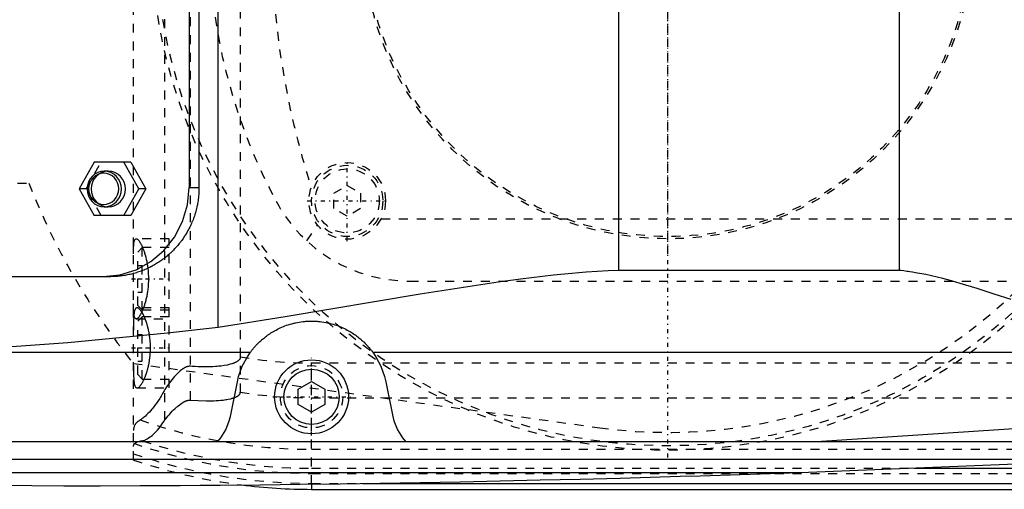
# Model space of a CAD drawing. Extents: x -602 to 174, y -90 to 90.
# Tile 8 of 14: x -373 to -262, y -62 to -10. Entities that reach past the tile are written whole.
import ezdxf

# ---------------------------------------------------------------- set-up
doc = ezdxf.new("R2010")
doc.units = 0
doc.linetypes.add('CENTER', pattern=[1.5, 0.45, -0.5, 0.05, -0.5])
doc.linetypes.add('DASHED', pattern=[2, 1, -1])
for name, color, linetype in [('AM_0', 7, 'CONTINUOUS'), ('AM_3', 7, 'DASHED'), ('AM_7', 7, 'CENTER')]:
    doc.layers.add(name, color=color, linetype=linetype)

msp = doc.modelspace()

# ---------------------------------------------------------------- linework, layer by layer
at = {"layer": 'AM_0', "color": 7, "linetype": 'CONTINUOUS'}
for p, q in [((-350.5, -44.22), (-350.5, 44.22)), ((-305.5, -37.8), (-305.5, 37.8)), ((-274, -37.8), (-274, 37.8)), ((-353.75, 28.5), (-353.75, -28.5)), ((-352.64, 28.5), (-352.64, -28.5)), ((-364.41, -25.65), (-366.08, -28.65)), ((-360.29, -25.65), (-364.41, -25.65)), ((-359.39, -28.65), (-361.06, -25.65)), ((-360.29, -25.65), (-358.61, -28.65)), ((-362.82, -26.65), (-363.27, -26.65)), ((-366.08, -28.65), (-364.41, -31.65)), ((-361.06, -31.65), (-359.39, -28.65)), ((-358.61, -28.65), (-360.29, -31.65)), ((-358.61, -28.65), (-359.39, -28.65)), ((-353.75, -28.5), (-352.64, -28.5)), ((-363.27, -30.65), (-362.82, -30.65)), ((-360.29, -31.65), (-364.41, -31.65)), ((-450.34, -38.5), (-362.55, -38.5)), ((-274, -37.8), (-305.5, -37.8)), ((-383.81, -47), (-346.87, -47)), ((-333.13, -47), (-240.66, -47)), ((-349.12, -54.2), (-348.33, -50.31)), ((-341.5, -51.13), (-340, -50.27)), ((-340, -50.27), (-338.5, -51.13)), ((-331.67, -50.31), (-330.88, -54.2)), ((-341.5, -52.87), (-341.5, -51.13)), ((-338.5, -51.13), (-338.5, -52.87)), ((-340, -53.73), (-341.5, -52.87)), ((-338.5, -52.87), (-340, -53.73)), ((-283.32, -57), (-260, -55.5)), ((-494.4, -57), (-242.93, -57)), ((-462.76, -59), (-252.3, -59)), ((-285.14, -60.5), (-260, -59.5)), ((-431.04, -60.5), (-285.14, -60.5)), ((-272.31, -60.02), (-90, -60.02)), ((-340, -61.81), (-340, -62.39)), ((-334.3, -61.72), (-90, -61.72)), ((-340, -62.39), (-90, -62.39))]:
    msp.add_line(p, q, dxfattribs=at)
for points in [[(-363.27, -26.65), (-363.65, -26.69), (-364.01, -26.8), (-364.35, -26.99), (-364.64, -27.24), (-364.88, -27.54), (-365.06, -27.88), (-365.17, -28.26), (-365.21, -28.65), (-365.17, -29.04), (-365.06, -29.42), (-364.88, -29.76), (-364.64, -30.06), (-364.35, -30.31), (-364.01, -30.5), (-363.65, -30.61), (-363.27, -30.65), (-362.9, -30.61), (-362.53, -30.5), (-362.2, -30.31), (-361.91, -30.06), (-361.67, -29.76), (-361.49, -29.42), (-361.38, -29.04), (-361.34, -28.65), (-361.38, -28.26), (-361.49, -27.88), (-361.67, -27.54), (-361.91, -27.24), (-362.2, -26.99), (-362.53, -26.8), (-362.9, -26.69)], [(-363.34, -30.4), (-363.01, -30.37), (-362.69, -30.27), (-362.4, -30.11), (-362.14, -29.89), (-361.93, -29.62), (-361.78, -29.32), (-361.68, -28.99), (-361.65, -28.65), (-361.68, -28.31), (-361.78, -27.98), (-361.93, -27.68), (-362.14, -27.41), (-362.4, -27.19), (-362.69, -27.03), (-363.01, -26.93), (-363.34, -26.9), (-363.67, -26.93), (-363.99, -27.03), (-364.28, -27.19), (-364.53, -27.41), (-364.74, -27.68), (-364.9, -27.98), (-365, -28.31), (-365.03, -28.65), (-365, -28.99), (-364.9, -29.32), (-364.74, -29.62), (-364.53, -29.89), (-364.28, -30.11), (-363.99, -30.27), (-363.67, -30.37)]]:
    msp.add_lwpolyline(points, close=True, dxfattribs=at)
for points in [[(-362.82, -30.65), (-362.44, -30.61), (-362.08, -30.5), (-361.75, -30.31), (-361.45, -30.06), (-361.21, -29.76), (-361.04, -29.42), (-360.93, -29.04), (-360.89, -28.65), (-360.93, -28.26), (-361.04, -27.88), (-361.21, -27.54), (-361.45, -27.24), (-361.75, -26.99), (-362.08, -26.8), (-362.44, -26.69), (-362.82, -26.65)], [(-363.41, -38.5), (-361.52, -38.31), (-359.71, -37.74), (-358.04, -36.81), (-356.58, -35.57), (-355.38, -34.06), (-354.48, -32.33), (-353.93, -30.45), (-353.75, -28.5)]]:
    msp.add_lwpolyline(points, dxfattribs=at)
for points in [[(-352.64, -28.5, 0), (-352.64, -28.57, 0), (-352.64, -28.71, 0), (-352.64, -28.85, 0), (-352.65, -28.92, 0), (-352.65, -28.99, 0), (-352.66, -29.14, 0), (-352.67, -29.28, 0), (-352.68, -29.42, 0), (-352.69, -29.56, 0), (-352.71, -29.71, 0), (-352.72, -29.78, 0), (-352.73, -29.85, 0), (-352.75, -30, 0), (-352.77, -30.14, 0), (-352.8, -30.28, 0), (-352.82, -30.43, 0), (-352.85, -30.57, 0), (-352.87, -30.64, 0), (-352.88, -30.71, 0), (-352.92, -30.86, 0), (-352.95, -31, 0), (-352.97, -31.07, 0), (-352.99, -31.14, 0), (-353.03, -31.29, 0), (-353.07, -31.43, 0), (-353.09, -31.5, 0), (-353.12, -31.57, 0), (-353.16, -31.71, 0), (-353.21, -31.85, 0), (-353.26, -31.99, 0), (-353.31, -32.13, 0), (-353.37, -32.27, 0), (-353.4, -32.33, 0), (-353.43, -32.4, 0), (-353.48, -32.54, 0), (-353.54, -32.67, 0), (-353.61, -32.81, 0), (-353.67, -32.94, 0), (-353.74, -33.07, 0), (-353.77, -33.14, 0), (-353.81, -33.2, 0), (-353.88, -33.33, 0), (-353.95, -33.46, 0), (-354.02, -33.59, 0), (-354.1, -33.72, 0), (-354.17, -33.84, 0), (-354.21, -33.9, 0), (-354.25, -33.97, 0), (-354.33, -34.09, 0), (-354.42, -34.21, 0), (-354.5, -34.33, 0), (-354.58, -34.44, 0), (-354.67, -34.56, 0), (-354.71, -34.62, 0), (-354.76, -34.67, 0), (-354.85, -34.79, 0), (-354.94, -34.9, 0), (-355.03, -35.01, 0), (-355.12, -35.12, 0), (-355.22, -35.22, 0), (-355.26, -35.27, 0), (-355.31, -35.33, 0), (-355.41, -35.43, 0), (-355.5, -35.53, 0), (-355.55, -35.58, 0), (-355.6, -35.63, 0), (-355.7, -35.72, 0), (-355.8, -35.82, 0), (-355.86, -35.87, 0), (-355.91, -35.92, 0), (-356.01, -36.01, 0), (-356.12, -36.1, 0), (-356.23, -36.2, 0), (-356.34, -36.29, 0), (-356.45, -36.38, 0), (-356.51, -36.42, 0), (-356.56, -36.47, 0), (-356.68, -36.55, 0), (-356.8, -36.64, 0), (-356.91, -36.72, 0), (-357.03, -36.8, 0), (-357.16, -36.88, 0), (-357.22, -36.92, 0), (-357.28, -36.96, 0), (-357.4, -37.04, 0), (-357.53, -37.12, 0), (-357.65, -37.19, 0), (-357.78, -37.26, 0), (-357.91, -37.33, 0), (-357.97, -37.37, 0), (-358.04, -37.4, 0), (-358.17, -37.47, 0), (-358.3, -37.53, 0), (-358.43, -37.59, 0), (-358.57, -37.65, 0), (-358.7, -37.71, 0), (-358.77, -37.74, 0), (-358.84, -37.77, 0), (-358.97, -37.82, 0), (-359.11, -37.88, 0), (-359.25, -37.93, 0), (-359.39, -37.97, 0), (-359.53, -38.02, 0), (-359.6, -38.04, 0), (-359.67, -38.07, 0), (-359.81, -38.11, 0), (-359.95, -38.15, 0), (-360.02, -38.17, 0), (-360.09, -38.18, 0), (-360.23, -38.22, 0), (-360.37, -38.25, 0), (-360.44, -38.27, 0), (-360.51, -38.28, 0), (-360.65, -38.31, 0), (-360.8, -38.34, 0), (-360.94, -38.37, 0), (-361.08, -38.39, 0), (-361.22, -38.41, 0), (-361.29, -38.42, 0), (-361.36, -38.43, 0), (-361.5, -38.44, 0), (-361.65, -38.46, 0), (-361.79, -38.47, 0), (-361.93, -38.48, 0), (-362.07, -38.49, 0), (-362.14, -38.49, 0), (-362.21, -38.49, 0), (-362.35, -38.5, 0), (-362.48, -38.5, 0), (-362.55, -38.5, 0)], [(-305.5, -37.8, 0), (-306.72, -37.86, 0), (-309.16, -38.02, 0), (-311.61, -38.23, 0), (-312.84, -38.35, 0), (-314.08, -38.49, 0), (-316.55, -38.79, 0), (-319.04, -39.12, 0), (-327.81, -40.46, 0), (-342.95, -43.01, 0), (-350.5, -44.22, 0)], [(-261.45, -41.09, 0), (-263.36, -40.46, 0), (-265.27, -39.84, 0), (-267.2, -39.26, 0), (-268.16, -38.99, 0), (-269.12, -38.73, 0), (-271.06, -38.28, 0), (-272.2, -38.06, 0), (-272.53, -38.01, 0), (-272.85, -37.96, 0), (-273.02, -37.93, 0), (-273.18, -37.91, 0), (-273.51, -37.86, 0), (-273.84, -37.82, 0), (-274, -37.8, 0)], [(-346.87, -47, 0), (-346.86, -46.98, 0), (-346.83, -46.93, 0), (-346.79, -46.89, 0), (-346.77, -46.86, 0), (-346.75, -46.84, 0), (-346.71, -46.78, 0), (-346.67, -46.73, 0), (-346.62, -46.67, 0), (-346.57, -46.61, 0), (-346.52, -46.55, 0), (-346.49, -46.51, 0), (-346.46, -46.48, 0), (-346.4, -46.41, 0), (-346.34, -46.34, 0), (-346.28, -46.27, 0), (-346.21, -46.19, 0), (-346.13, -46.11, 0), (-346.1, -46.08, 0), (-346.06, -46.04, 0), (-345.98, -45.96, 0), (-345.89, -45.87, 0), (-345.85, -45.83, 0), (-345.8, -45.79, 0), (-345.71, -45.71, 0), (-345.62, -45.62, 0), (-345.57, -45.58, 0), (-345.52, -45.53, 0), (-345.41, -45.45, 0), (-345.3, -45.36, 0), (-345.19, -45.27, 0), (-345.07, -45.18, 0), (-344.95, -45.09, 0), (-344.89, -45.05, 0), (-344.83, -45.01, 0), (-344.7, -44.92, 0), (-344.57, -44.83, 0), (-344.43, -44.75, 0), (-344.29, -44.66, 0), (-344.14, -44.58, 0), (-344.07, -44.54, 0), (-343.99, -44.5, 0), (-343.84, -44.42, 0), (-343.68, -44.34, 0), (-343.52, -44.26, 0), (-343.35, -44.19, 0), (-343.17, -44.11, 0), (-343.08, -44.08, 0), (-342.99, -44.04, 0), (-342.8, -43.97, 0), (-342.61, -43.91, 0), (-342.41, -43.85, 0), (-342.21, -43.79, 0), (-342, -43.74, 0), (-341.9, -43.72, 0), (-341.8, -43.69, 0), (-341.59, -43.65, 0), (-341.38, -43.61, 0), (-341.16, -43.58, 0), (-340.95, -43.55, 0), (-340.74, -43.53, 0), (-340.63, -43.52, 0), (-340.52, -43.52, 0), (-340.31, -43.51, 0), (-340.1, -43.5, 0), (-340, -43.5, 0), (-339.9, -43.5, 0), (-339.69, -43.51, 0), (-339.48, -43.52, 0), (-339.37, -43.52, 0), (-339.26, -43.53, 0), (-339.05, -43.55, 0), (-338.84, -43.58, 0), (-338.62, -43.61, 0), (-338.41, -43.65, 0), (-338.2, -43.69, 0), (-338.1, -43.72, 0), (-338, -43.74, 0), (-337.79, -43.79, 0), (-337.59, -43.85, 0), (-337.39, -43.91, 0), (-337.2, -43.97, 0), (-337.01, -44.04, 0), (-336.92, -44.08, 0), (-336.83, -44.11, 0), (-336.65, -44.19, 0), (-336.48, -44.26, 0), (-336.32, -44.34, 0), (-336.16, -44.42, 0), (-336.01, -44.5, 0), (-335.93, -44.54, 0), (-335.86, -44.58, 0), (-335.71, -44.66, 0), (-335.57, -44.75, 0), (-335.43, -44.83, 0), (-335.3, -44.92, 0), (-335.17, -45.01, 0), (-335.11, -45.05, 0), (-335.05, -45.09, 0), (-334.93, -45.18, 0), (-334.81, -45.27, 0), (-334.7, -45.36, 0), (-334.59, -45.45, 0), (-334.48, -45.53, 0), (-334.43, -45.58, 0), (-334.38, -45.62, 0), (-334.29, -45.71, 0), (-334.2, -45.79, 0), (-334.15, -45.83, 0), (-334.11, -45.87, 0), (-334.02, -45.96, 0), (-333.94, -46.04, 0), (-333.9, -46.08, 0), (-333.87, -46.11, 0), (-333.79, -46.19, 0), (-333.72, -46.27, 0), (-333.66, -46.34, 0), (-333.6, -46.41, 0), (-333.54, -46.48, 0), (-333.51, -46.51, 0), (-333.48, -46.55, 0), (-333.43, -46.61, 0), (-333.38, -46.67, 0), (-333.33, -46.73, 0), (-333.29, -46.78, 0), (-333.25, -46.84, 0), (-333.23, -46.86, 0), (-333.21, -46.89, 0), (-333.17, -46.93, 0), (-333.14, -46.98, 0), (-333.13, -47, 0)], [(-350.5, -44.22, 0), (-356.16, -44.84, 0), (-367.37, -45.92, 0), (-378.39, -46.72, 0), (-383.81, -47, 0)], [(-348.33, -50.31, 0), (-348.19, -49.72, 0), (-347.78, -48.57, 0), (-347.21, -47.5, 0), (-346.87, -47, 0)], [(-333.13, -47, 0), (-332.79, -47.5, 0), (-332.22, -48.57, 0), (-331.81, -49.72, 0), (-331.67, -50.31, 0)], [(-350.53, -57, 0), (-350.19, -56.59, 0), (-349.64, -55.69, 0), (-349.25, -54.71, 0), (-349.12, -54.2, 0)], [(-330.88, -54.2, 0), (-330.75, -54.71, 0), (-330.36, -55.69, 0), (-329.81, -56.59, 0), (-329.47, -57, 0)], [(-431.04, -60.5, 0), (-429.24, -60.57, 0), (-425.62, -60.71, 0), (-422.01, -60.83, 0), (-420.21, -60.9, 0), (-418.4, -60.96, 0), (-414.79, -61.07, 0), (-411.17, -61.18, 0), (-407.56, -61.29, 0), (-403.95, -61.38, 0), (-400.33, -61.47, 0), (-398.53, -61.51, 0), (-396.72, -61.56, 0), (-393.11, -61.63, 0), (-389.49, -61.7, 0), (-385.88, -61.77, 0), (-382.26, -61.82, 0), (-378.65, -61.87, 0), (-376.84, -61.9, 0), (-375.04, -61.92, 0), (-371.42, -61.96, 0), (-367.81, -61.99, 0), (-366, -62, 0)], [(-366, -62, 0), (-363.75, -61.99, 0), (-359.26, -61.97, 0), (-354.77, -61.95, 0), (-352.52, -61.93, 0), (-350.27, -61.91, 0), (-345.78, -61.87, 0), (-341.29, -61.82, 0), (-336.8, -61.76, 0), (-332.3, -61.69, 0), (-327.81, -61.62, 0), (-325.56, -61.58, 0), (-323.32, -61.53, 0), (-318.83, -61.44, 0), (-314.33, -61.34, 0), (-309.84, -61.24, 0), (-305.35, -61.12, 0), (-300.86, -61, 0), (-298.61, -60.93, 0), (-296.37, -60.86, 0), (-291.88, -60.72, 0), (-287.39, -60.58, 0), (-285.14, -60.5, 0)]]:
    msp.add_polyline3d(points, dxfattribs=at)
for radius in [4.15, 3.1]:
    msp.add_circle((-340, -52), radius, dxfattribs=at)
msp.add_arc((-340, 0), 62.39, 262.764, 270, dxfattribs=at)
at = {"layer": 'AM_3', "color": 6, "linetype": 'DASHED'}
for p, q in [((-360, -59.1), (-360, 59.1)), ((-356.48, -54.6), (-356.48, 54.6)), ((-353.58, -52.38), (-353.58, 52.38)), ((-348, 51.49), (-348, -51.49)), ((-365.3, -28.65), (-363.63, -25.65)), ((-375, -28), (-371.73, -28)), ((-365.3, -28.65), (-366.08, -28.65)), ((-363.63, -31.65), (-365.3, -28.65)), ((-337.5, -29.13), (-336, -28.27)), ((-336, -28.27), (-334.5, -29.13)), ((-337.5, -30.87), (-337.5, -29.13)), ((-334.5, -29.13), (-334.5, -30.87)), ((-336, -31.73), (-337.5, -30.87)), ((-334.5, -30.87), (-336, -31.73)), ((-332.19, -32), (-247.81, -32)), ((-340.54, -34.48), (-339.33, -32.73)), ((-356, -34.25), (-359.69, -34.25)), ((-356, -51), (-356, -34.25)), ((-359, -35.25), (-359.5, -35.75)), ((-356, -35.25), (-359, -35.25)), ((-359, -42.25), (-359, -35.25)), ((-359.5, -41.75), (-359.5, -35.75)), ((-359.5, -37.25), (-359, -37.25)), ((-359.5, -38.75), (-359, -38.75)), ((-329, -39), (-251, -39)), ((-359.5, -40.25), (-359, -40.25)), ((-356, -42), (-359.59, -42)), ((-359.5, -41.75), (-359, -42.25)), ((-359, -43), (-359.5, -43.5)), ((-359, -42.25), (-356, -42.25)), ((-356, -43), (-359, -43)), ((-359, -50), (-359, -43)), ((-359.69, -43.25), (-356, -43.25)), ((-359.5, -49.5), (-359.5, -43.5)), ((-359.5, -45), (-359, -45)), ((-359.5, -46.5), (-359, -46.5)), ((-360.01, -48.25), (-307.66, -55.47)), ((-359.5, -48), (-359, -48)), ((-340, -61.81), (-340, -48.19)), ((-340, -48.19), (50, -48.19)), ((-359.5, -49.5), (-359, -50)), ((-359, -50), (-356, -50)), ((-359.59, -51), (-356, -51)), ((-340, -52.11), (50, -52.11)), ((-340, -57.89), (50, -57.89)), ((-340, -60.02), (-272.31, -60.02)), ((-340, -60.6), (50, -60.6)), ((-340, -61.72), (-334.3, -61.72))]:
    msp.add_line(p, q, dxfattribs=at)
msp.add_lwpolyline([(-362.82, -26.65), (-363.2, -26.69), (-363.56, -26.8), (-363.89, -26.99), (-364.19, -27.24), (-364.43, -27.54), (-364.61, -27.88), (-364.72, -28.26), (-364.75, -28.65), (-364.72, -29.04), (-364.61, -29.42), (-364.43, -29.76), (-364.19, -30.06), (-363.89, -30.31), (-363.56, -30.5), (-363.2, -30.61), (-362.82, -30.65)], dxfattribs=at)
for points in [[(-360, -35.96, 0), (-360, -35.87, 0), (-360, -35.71, 0), (-360, -35.55, 0), (-360, -35.47, 0), (-359.99, -35.4, 0), (-359.99, -35.25, 0), (-359.98, -35.11, 0), (-359.97, -34.99, 0), (-359.96, -34.86, 0), (-359.95, -34.75, 0), (-359.94, -34.7, 0), (-359.93, -34.65, 0), (-359.91, -34.56, 0), (-359.89, -34.48, 0), (-359.87, -34.42, 0), (-359.84, -34.36, 0), (-359.81, -34.32, 0), (-359.79, -34.3, 0), (-359.78, -34.28, 0), (-359.74, -34.26, 0), (-359.7, -34.25, 0), (-359.69, -34.25, 0)], [(-359.69, -34.25, 0), (-359.67, -34.25, 0), (-359.65, -34.25, 0), (-359.63, -34.26, 0), (-359.61, -34.27, 0), (-359.6, -34.27, 0), (-359.57, -34.29, 0), (-359.55, -34.31, 0), (-359.52, -34.33, 0), (-359.49, -34.35, 0), (-359.46, -34.38, 0), (-359.44, -34.4, 0), (-359.43, -34.42, 0), (-359.4, -34.46, 0), (-359.36, -34.5, 0), (-359.33, -34.54, 0), (-359.3, -34.59, 0), (-359.27, -34.64, 0), (-359.25, -34.67, 0), (-359.23, -34.7, 0), (-359.2, -34.76, 0), (-359.16, -34.82, 0), (-359.15, -34.85, 0), (-359.13, -34.89, 0), (-359.09, -34.95, 0), (-359.06, -35.03, 0), (-359.04, -35.06, 0), (-359.03, -35.1, 0), (-358.99, -35.18, 0), (-358.96, -35.26, 0), (-358.93, -35.34, 0), (-358.89, -35.42, 0), (-358.86, -35.51, 0), (-358.84, -35.55, 0), (-358.83, -35.6, 0), (-358.8, -35.69, 0), (-358.77, -35.78, 0), (-358.74, -35.88, 0), (-358.71, -35.98, 0), (-358.68, -36.08, 0), (-358.66, -36.14, 0), (-358.65, -36.19, 0), (-358.62, -36.3, 0), (-358.59, -36.41, 0), (-358.56, -36.53, 0), (-358.54, -36.64, 0), (-358.51, -36.76, 0), (-358.5, -36.82, 0), (-358.49, -36.88, 0), (-358.47, -37, 0), (-358.45, -37.13, 0), (-358.43, -37.26, 0), (-358.41, -37.38, 0), (-358.39, -37.51, 0), (-358.38, -37.58, 0), (-358.38, -37.64, 0), (-358.36, -37.77, 0), (-358.35, -37.9, 0), (-358.34, -38.03, 0), (-358.33, -38.16, 0), (-358.33, -38.3, 0), (-358.32, -38.36, 0), (-358.32, -38.43, 0), (-358.32, -38.56, 0), (-358.32, -38.69, 0), (-358.32, -38.75, 0), (-358.32, -38.81, 0), (-358.32, -38.94, 0), (-358.32, -39.07, 0), (-358.32, -39.14, 0), (-358.33, -39.2, 0), (-358.33, -39.34, 0), (-358.34, -39.47, 0), (-358.35, -39.6, 0), (-358.36, -39.73, 0), (-358.38, -39.86, 0), (-358.38, -39.92, 0), (-358.39, -39.99, 0), (-358.41, -40.12, 0), (-358.43, -40.24, 0), (-358.45, -40.37, 0), (-358.47, -40.5, 0), (-358.49, -40.62, 0), (-358.5, -40.68, 0), (-358.51, -40.74, 0), (-358.54, -40.86, 0), (-358.56, -40.97, 0), (-358.59, -41.09, 0), (-358.62, -41.2, 0), (-358.65, -41.31, 0), (-358.66, -41.36, 0), (-358.68, -41.42, 0), (-358.71, -41.52, 0), (-358.74, -41.62, 0), (-358.77, -41.72, 0), (-358.8, -41.81, 0), (-358.83, -41.9, 0), (-358.84, -41.95, 0), (-358.86, -41.99, 0), (-358.89, -42.08, 0), (-358.93, -42.16, 0), (-358.96, -42.24, 0), (-358.99, -42.32, 0), (-359.03, -42.4, 0), (-359.04, -42.44, 0), (-359.06, -42.47, 0), (-359.09, -42.55, 0), (-359.13, -42.61, 0), (-359.15, -42.65, 0), (-359.16, -42.68, 0), (-359.2, -42.74, 0), (-359.23, -42.8, 0), (-359.25, -42.83, 0), (-359.27, -42.86, 0), (-359.3, -42.91, 0), (-359.33, -42.96, 0), (-359.36, -43, 0), (-359.4, -43.04, 0), (-359.43, -43.08, 0), (-359.44, -43.1, 0), (-359.46, -43.12, 0), (-359.49, -43.15, 0), (-359.52, -43.17, 0), (-359.55, -43.19, 0), (-359.57, -43.21, 0), (-359.6, -43.23, 0), (-359.61, -43.23, 0), (-359.63, -43.24, 0), (-359.65, -43.25, 0), (-359.67, -43.25, 0), (-359.69, -43.25, 0)], [(-359.69, -43.25, 0), (-359.7, -43.25, 0), (-359.74, -43.24, 0), (-359.78, -43.22, 0), (-359.79, -43.2, 0), (-359.81, -43.18, 0), (-359.84, -43.14, 0), (-359.87, -43.08, 0), (-359.89, -43.02, 0), (-359.91, -42.94, 0), (-359.93, -42.85, 0), (-359.94, -42.8, 0), (-359.95, -42.75, 0), (-359.96, -42.64, 0), (-359.97, -42.51, 0), (-359.98, -42.39, 0), (-359.99, -42.25, 0), (-359.99, -42.1, 0), (-360, -42.03, 0), (-360, -41.95, 0), (-360, -41.79, 0), (-360, -41.63, 0), (-360, -41.54, 0)], [(-359.59, -42, 0), (-359.62, -42, 0), (-359.67, -42.02, 0), (-359.72, -42.05, 0), (-359.74, -42.07, 0), (-359.76, -42.1, 0), (-359.8, -42.17, 0), (-359.84, -42.25, 0), (-359.87, -42.35, 0), (-359.9, -42.47, 0), (-359.92, -42.6, 0), (-359.93, -42.68, 0), (-359.94, -42.75, 0), (-359.96, -42.92, 0), (-359.97, -43.09, 0), (-359.98, -43.27, 0), (-359.99, -43.47, 0), (-359.99, -43.67, 0), (-360, -43.78, 0), (-360, -43.9, 0), (-360, -44.13, 0), (-360, -44.38, 0), (-360, -44.5, 0)], [(-359.06, -42.48, 0), (-359.08, -42.45, 0), (-359.11, -42.4, 0), (-359.15, -42.35, 0), (-359.16, -42.33, 0), (-359.18, -42.31, 0), (-359.21, -42.27, 0), (-359.24, -42.23, 0), (-359.27, -42.19, 0), (-359.31, -42.16, 0), (-359.34, -42.13, 0), (-359.35, -42.12, 0), (-359.36, -42.11, 0), (-359.39, -42.08, 0), (-359.42, -42.06, 0), (-359.45, -42.04, 0), (-359.48, -42.03, 0), (-359.5, -42.02, 0), (-359.52, -42.01, 0), (-359.53, -42.01, 0), (-359.55, -42, 0), (-359.58, -42, 0), (-359.59, -42, 0)], [(-358.79, -43, 0), (-358.83, -42.9, 0), (-358.92, -42.72, 0), (-359.02, -42.55, 0), (-359.06, -42.48, 0)], [(-358.68, -43.25, 0), (-358.7, -43.21, 0), (-358.73, -43.12, 0), (-358.77, -43.04, 0), (-358.79, -43, 0)], [(-358.79, -50, 0), (-358.78, -49.98, 0), (-358.76, -49.93, 0), (-358.74, -49.89, 0), (-358.73, -49.87, 0), (-358.72, -49.84, 0), (-358.7, -49.8, 0), (-358.68, -49.75, 0), (-358.66, -49.71, 0), (-358.64, -49.66, 0), (-358.63, -49.61, 0), (-358.62, -49.59, 0), (-358.61, -49.56, 0), (-358.59, -49.51, 0), (-358.57, -49.46, 0), (-358.55, -49.41, 0), (-358.54, -49.35, 0), (-358.52, -49.3, 0), (-358.51, -49.27, 0), (-358.5, -49.25, 0), (-358.48, -49.19, 0), (-358.47, -49.13, 0), (-358.46, -49.11, 0), (-358.45, -49.08, 0), (-358.43, -49.02, 0), (-358.42, -48.96, 0), (-358.41, -48.93, 0), (-358.4, -48.9, 0), (-358.38, -48.84, 0), (-358.37, -48.78, 0), (-358.35, -48.72, 0), (-358.34, -48.65, 0), (-358.32, -48.59, 0), (-358.32, -48.56, 0), (-358.31, -48.53, 0), (-358.29, -48.46, 0), (-358.28, -48.4, 0), (-358.27, -48.33, 0), (-358.25, -48.26, 0), (-358.24, -48.2, 0), (-358.24, -48.16, 0), (-358.23, -48.13, 0), (-358.22, -48.06, 0), (-358.21, -47.99, 0), (-358.2, -47.92, 0), (-358.19, -47.86, 0), (-358.18, -47.79, 0), (-358.17, -47.75, 0), (-358.17, -47.72, 0), (-358.16, -47.65, 0), (-358.15, -47.58, 0), (-358.14, -47.51, 0), (-358.13, -47.44, 0), (-358.13, -47.36, 0), (-358.12, -47.33, 0), (-358.12, -47.29, 0), (-358.12, -47.22, 0), (-358.11, -47.15, 0), (-358.11, -47.08, 0), (-358.1, -47.01, 0), (-358.1, -46.94, 0), (-358.1, -46.9, 0), (-358.1, -46.87, 0), (-358.09, -46.8, 0), (-358.09, -46.73, 0), (-358.09, -46.69, 0), (-358.09, -46.66, 0), (-358.09, -46.59, 0), (-358.09, -46.52, 0), (-358.09, -46.48, 0), (-358.09, -46.45, 0), (-358.09, -46.38, 0), (-358.09, -46.31, 0), (-358.09, -46.24, 0), (-358.09, -46.17, 0), (-358.1, -46.1, 0), (-358.1, -46.06, 0), (-358.1, -46.03, 0), (-358.1, -45.96, 0), (-358.11, -45.89, 0), (-358.11, -45.81, 0), (-358.12, -45.74, 0), (-358.12, -45.67, 0), (-358.13, -45.64, 0), (-358.13, -45.6, 0), (-358.14, -45.53, 0), (-358.15, -45.46, 0), (-358.15, -45.39, 0), (-358.16, -45.32, 0), (-358.17, -45.25, 0), (-358.18, -45.22, 0), (-358.18, -45.18, 0), (-358.19, -45.11, 0), (-358.2, -45.04, 0), (-358.21, -44.97, 0), (-358.22, -44.91, 0), (-358.24, -44.84, 0), (-358.24, -44.81, 0), (-358.25, -44.77, 0), (-358.26, -44.71, 0), (-358.27, -44.64, 0), (-358.29, -44.57, 0), (-358.3, -44.51, 0), (-358.31, -44.44, 0), (-358.32, -44.41, 0), (-358.33, -44.38, 0), (-358.34, -44.32, 0), (-358.36, -44.26, 0), (-358.37, -44.22, 0), (-358.38, -44.19, 0), (-358.39, -44.13, 0), (-358.41, -44.07, 0), (-358.42, -44.04, 0), (-358.42, -44.01, 0), (-358.44, -43.95, 0), (-358.46, -43.9, 0), (-358.47, -43.84, 0), (-358.49, -43.78, 0), (-358.51, -43.73, 0), (-358.52, -43.7, 0), (-358.53, -43.67, 0), (-358.54, -43.62, 0), (-358.56, -43.57, 0), (-358.58, -43.52, 0), (-358.6, -43.47, 0), (-358.62, -43.42, 0), (-358.63, -43.39, 0), (-358.63, -43.37, 0), (-358.65, -43.32, 0), (-358.67, -43.27, 0), (-358.68, -43.25, 0)], [(-348, -47.52, 0), (-348, -47.53, 0), (-348, -47.54, 0), (-348, -47.55, 0), (-348, -47.55, 0), (-348, -47.56, 0), (-348, -47.57, 0), (-348, -47.57, 0), (-348, -47.58, 0), (-348.01, -47.59, 0), (-348.01, -47.6, 0), (-348.01, -47.61, 0), (-348.01, -47.61, 0), (-348.01, -47.62, 0), (-348.01, -47.63, 0), (-348.02, -47.64, 0), (-348.02, -47.65, 0), (-348.02, -47.66, 0), (-348.02, -47.66, 0), (-348.02, -47.67, 0), (-348.03, -47.67, 0), (-348.03, -47.68, 0), (-348.03, -47.69, 0), (-348.03, -47.69, 0), (-348.04, -47.7, 0), (-348.04, -47.71, 0), (-348.04, -47.71, 0), (-348.04, -47.72, 0), (-348.05, -47.73, 0), (-348.05, -47.73, 0), (-348.06, -47.74, 0), (-348.06, -47.75, 0), (-348.07, -47.76, 0), (-348.07, -47.76, 0), (-348.07, -47.77, 0), (-348.07, -47.78, 0), (-348.08, -47.78, 0), (-348.08, -47.79, 0), (-348.09, -47.8, 0), (-348.09, -47.81, 0), (-348.1, -47.81, 0), (-348.1, -47.81, 0), (-348.11, -47.82, 0), (-348.11, -47.83, 0), (-348.12, -47.83, 0), (-348.12, -47.84, 0), (-348.13, -47.85, 0), (-348.13, -47.85, 0), (-348.13, -47.86, 0), (-348.14, -47.86, 0), (-348.15, -47.87, 0), (-348.17, -47.89, 0), (-348.21, -47.93, 0), (-348.23, -47.95, 0), (-348.25, -47.97, 0), (-348.3, -48, 0), (-348.34, -48.03, 0), (-348.39, -48.06, 0), (-348.44, -48.09, 0), (-348.49, -48.11, 0), (-348.51, -48.13, 0), (-348.54, -48.14, 0), (-348.59, -48.16, 0), (-348.64, -48.19, 0), (-348.67, -48.2, 0), (-348.69, -48.21, 0), (-348.75, -48.23, 0), (-348.8, -48.25, 0), (-348.82, -48.26, 0), (-348.85, -48.27, 0), (-348.9, -48.28, 0), (-348.95, -48.3, 0), (-349.13, -48.35, 0), (-349.46, -48.43, 0), (-349.8, -48.49, 0), (-350.14, -48.54, 0), (-350.46, -48.57, 0), (-350.62, -48.58, 0), (-350.78, -48.6, 0), (-351.1, -48.62, 0), (-351.42, -48.63, 0), (-351.74, -48.63, 0), (-352.07, -48.63, 0), (-352.4, -48.63, 0), (-352.57, -48.62, 0), (-352.74, -48.62, 0), (-353.07, -48.6, 0), (-353.41, -48.58, 0), (-353.58, -48.57, 0)], [(-360, -48.5, 0), (-360, -48.62, 0), (-360, -48.87, 0), (-360, -49.1, 0), (-360, -49.22, 0), (-359.99, -49.33, 0), (-359.99, -49.53, 0), (-359.98, -49.73, 0), (-359.97, -49.91, 0), (-359.96, -50.08, 0), (-359.94, -50.25, 0), (-359.93, -50.32, 0), (-359.92, -50.4, 0), (-359.9, -50.53, 0), (-359.87, -50.65, 0), (-359.84, -50.75, 0), (-359.8, -50.83, 0), (-359.76, -50.9, 0), (-359.74, -50.93, 0), (-359.72, -50.95, 0), (-359.67, -50.98, 0), (-359.62, -51, 0), (-359.59, -51, 0)], [(-353.58, -48.57, 0), (-353.6, -48.57, 0), (-353.63, -48.57, 0), (-353.67, -48.57, 0), (-353.68, -48.57, 0), (-353.7, -48.57, 0), (-353.73, -48.57, 0), (-353.76, -48.57, 0), (-353.8, -48.58, 0), (-353.83, -48.58, 0), (-353.86, -48.59, 0), (-353.88, -48.59, 0), (-353.9, -48.6, 0), (-353.93, -48.61, 0), (-353.96, -48.62, 0), (-353.99, -48.63, 0), (-354.02, -48.64, 0), (-354.06, -48.65, 0), (-354.07, -48.66, 0), (-354.09, -48.66, 0), (-354.12, -48.68, 0), (-354.15, -48.69, 0), (-354.16, -48.7, 0), (-354.18, -48.71, 0), (-354.21, -48.72, 0), (-354.24, -48.74, 0), (-354.25, -48.74, 0), (-354.27, -48.75, 0), (-354.3, -48.77, 0), (-354.32, -48.79, 0), (-354.35, -48.8, 0), (-354.38, -48.82, 0), (-354.41, -48.84, 0), (-354.42, -48.85, 0), (-354.44, -48.86, 0), (-354.47, -48.88, 0), (-354.49, -48.9, 0), (-354.59, -48.97, 0), (-354.74, -49.1, 0), (-354.9, -49.23, 0), (-355.05, -49.38, 0), (-355.13, -49.46, 0), (-355.21, -49.54, 0), (-355.37, -49.71, 0), (-355.53, -49.9, 0), (-355.69, -50.09, 0), (-355.84, -50.28, 0), (-356, -50.48, 0), (-356.07, -50.58, 0), (-356.14, -50.68, 0), (-356.28, -50.88, 0), (-356.41, -51.07, 0), (-356.48, -51.17, 0)], [(-359.59, -51, 0), (-359.57, -51, 0), (-359.54, -50.99, 0), (-359.5, -50.98, 0), (-359.48, -50.97, 0), (-359.46, -50.96, 0), (-359.42, -50.94, 0), (-359.38, -50.91, 0), (-359.33, -50.87, 0), (-359.29, -50.82, 0), (-359.24, -50.77, 0), (-359.22, -50.74, 0), (-359.2, -50.71, 0), (-359.15, -50.65, 0), (-359.1, -50.58, 0), (-359.05, -50.51, 0), (-359, -50.43, 0), (-358.96, -50.34, 0), (-358.93, -50.3, 0), (-358.91, -50.25, 0), (-358.86, -50.15, 0), (-358.81, -50.05, 0), (-358.79, -50, 0)], [(-356.48, -51.17, 0), (-356.55, -51.33, 0), (-356.72, -51.62, 0), (-356.88, -51.91, 0), (-356.97, -52.04, 0), (-357.05, -52.18, 0), (-357.22, -52.44, 0), (-357.39, -52.68, 0), (-357.56, -52.91, 0), (-357.72, -53.13, 0), (-357.89, -53.34, 0), (-357.97, -53.44, 0), (-358.05, -53.53, 0), (-358.21, -53.71, 0), (-358.37, -53.87, 0), (-358.52, -54.02, 0), (-358.66, -54.16, 0), (-358.8, -54.28, 0), (-358.87, -54.34, 0), (-358.94, -54.39, 0), (-359.06, -54.49, 0), (-359.18, -54.57, 0), (-359.24, -54.6, 0)], [(-348.7, -52.1, 0), (-348.67, -52.09, 0), (-348.62, -52.07, 0), (-348.57, -52.05, 0), (-348.54, -52.04, 0), (-348.52, -52.03, 0), (-348.47, -52.01, 0), (-348.42, -51.98, 0), (-348.37, -51.96, 0), (-348.32, -51.93, 0), (-348.27, -51.9, 0), (-348.25, -51.89, 0), (-348.23, -51.87, 0), (-348.19, -51.84, 0), (-348.17, -51.82, 0), (-348.16, -51.81, 0), (-348.15, -51.81, 0), (-348.15, -51.8, 0), (-348.15, -51.8, 0), (-348.14, -51.79, 0), (-348.13, -51.79, 0), (-348.13, -51.78, 0), (-348.12, -51.77, 0), (-348.11, -51.77, 0), (-348.11, -51.76, 0), (-348.11, -51.76, 0), (-348.1, -51.75, 0), (-348.1, -51.75, 0), (-348.09, -51.74, 0), (-348.09, -51.73, 0), (-348.08, -51.72, 0), (-348.08, -51.72, 0), (-348.07, -51.72, 0), (-348.07, -51.71, 0), (-348.06, -51.7, 0), (-348.06, -51.69, 0), (-348.06, -51.69, 0), (-348.05, -51.68, 0), (-348.05, -51.68, 0), (-348.05, -51.67, 0), (-348.04, -51.66, 0), (-348.04, -51.66, 0), (-348.04, -51.65, 0), (-348.03, -51.65, 0), (-348.03, -51.64, 0), (-348.03, -51.63, 0), (-348.03, -51.63, 0), (-348.02, -51.62, 0), (-348.02, -51.61, 0), (-348.02, -51.6, 0), (-348.01, -51.59, 0), (-348.01, -51.59, 0), (-348.01, -51.58, 0), (-348.01, -51.57, 0), (-348.01, -51.57, 0), (-348.01, -51.56, 0), (-348, -51.55, 0), (-348, -51.54, 0), (-348, -51.53, 0), (-348, -51.52, 0), (-348, -51.52, 0), (-348, -51.52, 0), (-348, -51.51, 0), (-348, -51.5, 0), (-348, -51.49, 0)], [(-356.48, -54.6, 0), (-356.4, -54.51, 0), (-356.26, -54.32, 0), (-356.11, -54.14, 0), (-356.03, -54.06, 0), (-355.95, -53.97, 0), (-355.8, -53.8, 0), (-355.64, -53.63, 0), (-355.49, -53.48, 0), (-355.33, -53.33, 0), (-355.18, -53.18, 0), (-355.1, -53.12, 0), (-355.02, -53.05, 0), (-354.87, -52.93, 0), (-354.72, -52.81, 0), (-354.57, -52.7, 0), (-354.47, -52.64, 0), (-354.44, -52.63, 0), (-354.42, -52.61, 0), (-354.4, -52.6, 0), (-354.39, -52.6, 0), (-354.36, -52.58, 0), (-354.33, -52.57, 0), (-354.3, -52.55, 0), (-354.28, -52.54, 0), (-354.25, -52.52, 0), (-354.23, -52.52, 0), (-354.22, -52.51, 0), (-354.19, -52.5, 0), (-354.16, -52.48, 0), (-354.14, -52.48, 0), (-354.13, -52.47, 0), (-354.1, -52.46, 0), (-354.07, -52.45, 0), (-354.05, -52.44, 0), (-354.04, -52.44, 0), (-354.01, -52.43, 0), (-353.98, -52.42, 0), (-353.95, -52.41, 0), (-353.92, -52.4, 0), (-353.88, -52.4, 0), (-353.87, -52.39, 0), (-353.85, -52.39, 0), (-353.82, -52.39, 0), (-353.79, -52.38, 0), (-353.76, -52.38, 0), (-353.73, -52.38, 0), (-353.69, -52.38, 0), (-353.68, -52.38, 0), (-353.66, -52.38, 0), (-353.63, -52.38, 0), (-353.6, -52.38, 0), (-353.58, -52.38, 0)], [(-353.58, -52.38, 0), (-352.75, -52.43, 0), (-351.79, -52.45, 0), (-351.52, -52.45, 0), (-351.25, -52.45, 0), (-351.12, -52.44, 0), (-350.98, -52.44, 0), (-350.72, -52.43, 0), (-350.46, -52.41, 0), (-350.19, -52.39, 0), (-349.92, -52.36, 0), (-349.64, -52.32, 0), (-349.5, -52.3, 0), (-349.36, -52.27, 0), (-349.08, -52.21, 0), (-348.93, -52.17, 0), (-348.88, -52.16, 0), (-348.84, -52.15, 0), (-348.82, -52.14, 0), (-348.8, -52.13, 0), (-348.76, -52.12, 0), (-348.72, -52.11, 0), (-348.7, -52.1, 0)], [(-359.24, -54.6, 0), (-359.28, -54.63, 0), (-359.37, -54.68, 0), (-359.44, -54.73, 0), (-359.48, -54.76, 0), (-359.51, -54.79, 0), (-359.58, -54.85, 0), (-359.64, -54.91, 0), (-359.7, -54.97, 0), (-359.75, -55.03, 0), (-359.79, -55.1, 0), (-359.82, -55.13, 0), (-359.84, -55.16, 0), (-359.87, -55.23, 0), (-359.9, -55.3, 0), (-359.93, -55.37, 0), (-359.95, -55.44, 0), (-359.97, -55.51, 0), (-359.98, -55.55, 0), (-359.99, -55.58, 0), (-359.99, -55.66, 0), (-360, -55.74, 0), (-360, -55.78, 0)], [(-359.01, -56.93, 0), (-358.95, -56.92, 0), (-358.84, -56.89, 0), (-358.72, -56.85, 0), (-358.66, -56.82, 0), (-358.59, -56.8, 0), (-358.46, -56.73, 0), (-358.33, -56.65, 0), (-358.19, -56.55, 0), (-358.05, -56.45, 0), (-357.91, -56.33, 0), (-357.83, -56.27, 0), (-357.76, -56.2, 0), (-357.61, -56.06, 0), (-357.46, -55.9, 0), (-357.3, -55.73, 0), (-357.15, -55.55, 0), (-357, -55.36, 0), (-356.92, -55.26, 0), (-356.85, -55.16, 0), (-356.7, -54.94, 0), (-356.55, -54.72, 0), (-356.48, -54.6, 0)], [(-360, -57.58, 0), (-360, -57.55, 0), (-359.99, -57.5, 0), (-359.98, -57.45, 0), (-359.97, -57.43, 0), (-359.96, -57.4, 0), (-359.94, -57.36, 0), (-359.91, -57.31, 0), (-359.88, -57.27, 0), (-359.83, -57.23, 0), (-359.79, -57.19, 0), (-359.76, -57.17, 0), (-359.73, -57.15, 0), (-359.67, -57.12, 0), (-359.6, -57.09, 0), (-359.53, -57.06, 0), (-359.45, -57.03, 0), (-359.36, -57, 0), (-359.32, -56.99, 0), (-359.27, -56.98, 0), (-359.17, -56.96, 0), (-359.06, -56.94, 0), (-359.01, -56.93, 0)]]:
    msp.add_polyline3d(points, dxfattribs=at)
for centre, radius in [((-300, 0), 58), ((-300, 0), 57.5), ((-300, 0), 34.25), ((-300, 0), 34.25), ((-300, 0), 34), ((-336, -30), 4.3), ((-336, -30), 4), ((-336, -30), 3.6), ((-340, -52), 3.5)]:
    msp.add_circle(centre, radius, dxfattribs=at)
for centre, radius, start, end in [((-300, 0), 56, 262.1432, 97.8568), ((-251.5, 0), 93, 162.1586, 197.8414), ((-288.03, 0), 63.5, 183.0821, 208.2369), ((-300, 0), 77, 201.3237, 218.8014), ((-329, -22), 17, 208.2369, 270), ((-340, 0), 48.19, 260.4445, 270), ((-340, 0), 52.11, 261.1689, 270), ((-340, 0), 57.89, 250.5884, 270), ((-340, 0), 60.6, 250.7279, 270), ((-340, 0), 60.02, 251.5368, 270), ((-340, 0), 61.72, 251.0936, 270), ((-340, 0), 62.39, 251.3023, 262.764)]:
    msp.add_arc(centre, radius, start, end, dxfattribs=at)
at = {"layer": 'AM_7', "color": 4, "linetype": 'CENTER'}
for p, q in [((-300, -58.8), (-300, 58.8)), ((-300, -35.96), (-300, 35.96)), ((-336, -34.52), (-336, -25.48)), ((-340.51, -30), (-331.49, -30)), ((-360.2, -38.75), (-355.8, -38.75)), ((-360.2, -46.5), (-355.8, -46.5)), ((-340, -56.36), (-340, -47.64)), ((-344.36, -52), (-335.64, -52))]:
    msp.add_line(p, q, dxfattribs=at)

doc.saveas('drawing.dxf')
